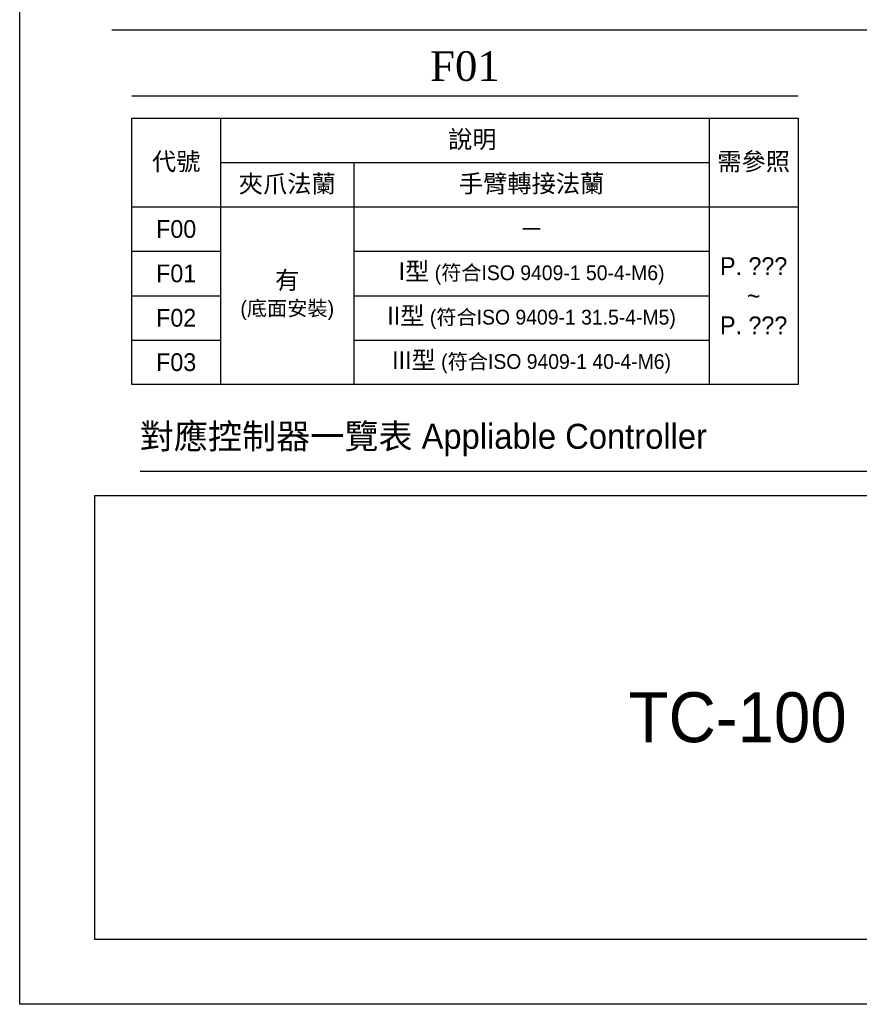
# Model space of a CAD drawing. Header units: millimetres. Extents: x 399 to 6233, y -1870 to 1602.
# Tile 19 of 164: x 1457 to 2024, y 272 to 937. Entities that reach past the tile are written whole.
import ezdxf

# ---------------------------------------------------------------- set-up
doc = ezdxf.new("R2010")
doc.units = ezdxf.units.MM
doc.layers.add('5', color=7, linetype='Continuous')
doc.styles.get("Standard").update_dxf_attribs({"font": 'arial.ttf'})
doc.styles.add('尺寸標註', font='romans.shx', dxfattribs={"bigfont": 'CHINESET.SHX'})

msp = doc.modelspace()

# ---------------------------------------------------------------- linework, layer by layer
for p, q in [((1519.063, 930.522), (2319.063, 930.522)), ((1532.614, 885.926), (1982.614, 885.926)), ((1592.614, 870.926), (1592.614, 690.926)), ((1922.614, 870.926), (1922.614, 690.926)), ((1982.614, 870.926), (1982.614, 690.926)), ((1592.614, 840.926), (1922.614, 840.926)), ((1682.614, 840.926), (1682.614, 690.926)), ((1532.614, 810.926), (1982.614, 810.926)), ((1532.614, 780.926), (1592.614, 780.926)), ((1682.614, 780.926), (1922.614, 780.926)), ((1532.614, 750.926), (1592.614, 750.926)), ((1682.614, 750.926), (1922.614, 750.926)), ((1532.614, 720.926), (1592.614, 720.926)), ((1682.614, 720.926), (1922.614, 720.926)), ((1538.339, 632.4), (2338.381, 632.4))]:
    msp.add_line(p, q)
at = {"color": 7}
msp.add_lwpolyline([(1456.926, 1601.855), (2414.895, 1601.855), (2414.895, 272.102), (1456.926, 272.102)], close=True, dxfattribs=at)
for points in [[(1532.614, 870.926), (1982.614, 870.926), (1982.614, 690.926), (1532.614, 690.926)], [(1507.618, 615.834), (2376.018, 615.834), (2376.018, 315.834), (1507.618, 315.834)]]:
    msp.add_lwpolyline(points, close=True)

# ---------------------------------------------------------------- texts
at = {"char_height": 12, "attachment_point": 5}
for s, insert, width in [('{\\fPMingLiU|b0|i0|c136|p18;說明}', (1762.614, 855.926), 44.74121), ('{\\fPMingLiU|b0|i0|c136|p18;代號}', (1562.614, 840.926), 44.74121), ('{\\fPMingLiU|b0|i0|c136|p18;需參照}', (1952.614, 840.926), 80.90338), ('{\\fPMingLiU|b0|i0|c136|p18;夾爪法蘭}', (1637.614, 825.926), 121.75416), ('{\\fPMingLiU|b0|i0|c136|p18;手臂轉接法蘭}', (1802.614, 825.926), 133.24221)]:
    msp.add_mtext(s, dxfattribs=dict(at, insert=insert, width=width))
at = {"color": 2, "char_height": 12, "attachment_point": 5}
for s, insert, width in [('{\\fPMingLiU|b0|i0|c136|p18;F00}', (1562.614, 795.926), 44.74121), ('{\\fPMingLiU|b0|i0|c136|p18;－}', (1802.614, 795.926), 100.12961), ('{\\fPMingLiU|b0|i0|c136|p18;F01}', (1562.614, 765.926), 44.74121), ('{\\fPMingLiU|b0|i0|c136|p18;I型\\H0.83333x; (符合ISO 9409-1 50-4-M6)}', (1802.614, 765.926), 243.77278), ('{\\fPMingLiU|b0|i0|c136|p18;P. ???\\P~\\PP. ???}', (1952.614, 750.926), 100.12961), ('{\\fPMingLiU|b0|i0|c136|p18;有\\P\\H0.83333x;(底面安裝)}', (1637.614, 750.926), 100.12961), ('{\\fPMingLiU|b0|i0|c136|p18;F02}', (1562.614, 735.926), 44.74121), ('{\\fPMingLiU|b0|i0|c136|p18;II型\\H0.83333x; (符合ISO 9409-1 31.5-4-M5)}', (1802.614, 735.926), 243.77278), ('{\\fPMingLiU|b0|i0|c136|p18;F03}', (1562.614, 705.926), 44.74121), ('{\\fPMingLiU|b0|i0|c136|p18;III型\\H0.83333x; (符合ISO 9409-1 40-4-M6)}', (1802.614, 705.926), 243.77278)]:
    msp.add_mtext(s, dxfattribs=dict(at, insert=insert, width=width))
at = {"layer": '5', "color": 7, "style": '尺寸標註'}
for s, insert, char_height, attachment_point in [('{\\f@Batang|b0|i0|c136|p18;F01}', (1757.614, 905.926), 20, 5), ('{\\fPMingLiU|b0|i0|c136|p18;對應控制器一覽表 Appliable Controller}', (1538.028, 664.358), 16.87958, 1)]:
    msp.add_mtext(s, dxfattribs=dict(at, insert=insert, char_height=char_height, attachment_point=attachment_point))
at = {"layer": '5', "color": 0, "insert": (1941.818, 465.834), "char_height": 33.75917, "attachment_point": 5, "style": '尺寸標註'}
msp.add_mtext('{\\fPMingLiU|b0|i0|c136|p18;TC-100}', dxfattribs=at)

doc.saveas('drawing.dxf')
